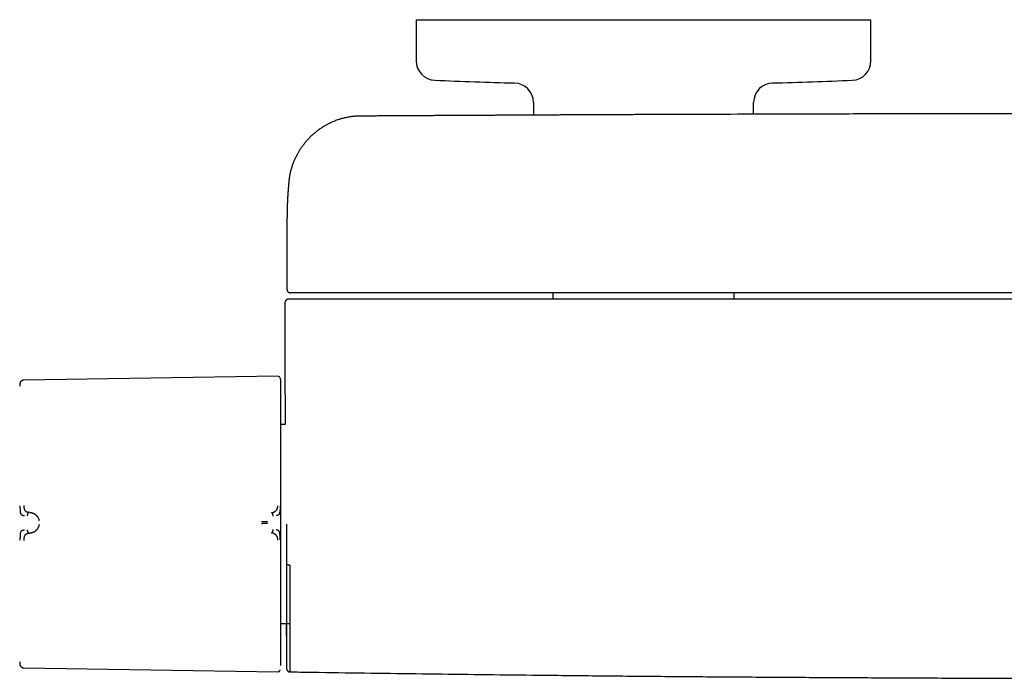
# Model space of a CAD drawing. Header units: millimetres. Extents: x 8 to 759, y 12 to 384.
# Tile 4 of 14: x 171 to 323, y 105 to 207. Entities that reach past the tile are written whole.
import ezdxf

# ---------------------------------------------------------------- set-up
doc = ezdxf.new("R2010")
doc.units = ezdxf.units.MM

msp = doc.modelspace()

# ---------------------------------------------------------------- linework, layer by layer
at = {"color": 7, "linetype": 'Continuous', "lineweight": 30}
for p, q in [((231.97, 206.64), (231.97, 200.31)), ((231.97, 206.64), (301.97, 206.64)), ((301.97, 200.31), (301.97, 206.64)), ((250.03, 193.92), (250.05, 191.95)), ((283.89, 192.08), (283.91, 193.92)), ((212.36, 181.72), (212.35, 181.7)), ((212.07, 175.57), (212.07, 175.55)), ((212.07, 175.55), (212.07, 165.1)), ((253.01, 164.6), (253.01, 163.6)), ((280.93, 163.6), (280.93, 164.6)), ((211.77, 163.1), (211.77, 149.58)), ((210.66, 151.74), (171.56, 151.14)), ((170.97, 150.64), (170.97, 150.64)), ((211.14, 150.77), (211.14, 150.83)), ((211.77, 149.58), (211.77, 149.58)), ((211.79, 144.3), (211.14, 144.3)), ((172.51, 130.78), (172.36, 130.8)), ((172.36, 127.57), (172.51, 127.58)), ((211.14, 113.7), (211.97, 113.7)), ((212.02, 113.7), (212.53, 113.7)), ((171.56, 106.86), (210.66, 106.26))]:
    msp.add_line(p, q, dxfattribs=at)
for centre, radius, start, end in [((234.97, 200.31), 3, 180, 267.5448), ((298.97, 200.31), 3, 272.4552, 0), ((266.97, 946.63), 750, 267.54481, 268.48281), ((266.97, 946.63), 750, 271.51719, 272.45519), ((247.03, 193.89), 3, 0.5, 88.4828), ((286.91, 193.89), 3, 91.5172, 179.5), ((210.67, 151.35), 0.396, 16.6163, 90.8829), ((1211.77, 129), 1000, 181.17982, 181.27559)]:
    msp.add_arc(centre, radius, start, end, dxfattribs=at)
for points, knots in [([(223.19, 191.79), (223.09, 191.79), (222.89, 191.79), (222.6, 191.77), (222.31, 191.75), (222.03, 191.72), (221.76, 191.68), (221.49, 191.63), (221.22, 191.58), (220.94, 191.52), (220.67, 191.45), (220.4, 191.38), (220.14, 191.3), (219.86, 191.21), (219.57, 191.1), (219.27, 190.98), (218.98, 190.86), (218.7, 190.73), (218.44, 190.6), (218.19, 190.46), (217.95, 190.33), (217.72, 190.19), (217.49, 190.05), (217.27, 189.9), (217.04, 189.74), (216.84, 189.59), (216.64, 189.44), (216.47, 189.3), (216.32, 189.18), (216.19, 189.07), (216.06, 188.96), (215.94, 188.85), (215.79, 188.71), (215.62, 188.54), (215.42, 188.33), (215.23, 188.13), (215.05, 187.93), (214.87, 187.72), (214.7, 187.5), (214.54, 187.29), (214.38, 187.07), (214.23, 186.86), (214.09, 186.64), (213.96, 186.44), (213.85, 186.25), (213.74, 186.06), (213.63, 185.86), (213.52, 185.65), (213.41, 185.43), (213.3, 185.2), (213.19, 184.97), (213.09, 184.72), (212.99, 184.47), (212.89, 184.2), (212.8, 183.93), (212.72, 183.65), (212.65, 183.41), (212.61, 183.22), (212.57, 183.07), (212.54, 182.92), (212.51, 182.77), (212.48, 182.62), (212.45, 182.47), (212.43, 182.33), (212.41, 182.21), (212.4, 182.1), (212.39, 182.01), (212.38, 181.92), (212.37, 181.85), (212.36, 181.79), (212.36, 181.75), (212.36, 181.72), (212.36, 181.72)], [0, 0, 0, 0, 0.01833, 0.036361, 0.054098, 0.071544, 0.088702, 0.105574, 0.122162, 0.140083, 0.157664, 0.174908, 0.191816, 0.208387, 0.228993, 0.249057, 0.268577, 0.287542, 0.305948, 0.323478, 0.340465, 0.356906, 0.372802, 0.39026, 0.407003, 0.423031, 0.438342, 0.452935, 0.463897, 0.474416, 0.484708, 0.494904, 0.505003, 0.522797, 0.540283, 0.557461, 0.574331, 0.59089, 0.608112, 0.624983, 0.641501, 0.657666, 0.673476, 0.689107, 0.701934, 0.715349, 0.729353, 0.743947, 0.759134, 0.774916, 0.790862, 0.807373, 0.824448, 0.841989, 0.859794, 0.877858, 0.896181, 0.905441, 0.914767, 0.924158, 0.933606, 0.943114, 0.952691, 0.961975, 0.969339, 0.975987, 0.981919, 0.987138, 0.991643, 0.995442, 0.998544, 1, 1, 1, 1]), ([(460.76, 191.79), (460.49, 191.79), (459.95, 191.8), (459.15, 191.81), (458.35, 191.81), (457.56, 191.82), (456.79, 191.82), (456.03, 191.83), (455.28, 191.83), (454.55, 191.84), (453.82, 191.84), (453.09, 191.84), (452.38, 191.85), (451.67, 191.85), (450.97, 191.86), (450.29, 191.86), (449.61, 191.86), (448.95, 191.87), (448.3, 191.87), (447.65, 191.87), (447.02, 191.88), (446.4, 191.88), (445.79, 191.89), (445.19, 191.89), (444.58, 191.89), (443.96, 191.9), (443.34, 191.9), (442.73, 191.9), (442.13, 191.9), (441.56, 191.91), (441.02, 191.91), (440.51, 191.91), (440.02, 191.92), (439.53, 191.92), (439.05, 191.92), (438.58, 191.92), (438.11, 191.93), (437.64, 191.93), (437.16, 191.93), (436.7, 191.93), (436.25, 191.94), (435.81, 191.94), (435.38, 191.94), (434.97, 191.94), (434.57, 191.94), (434.18, 191.95), (433.41, 191.95), (432.25, 191.95), (430.68, 191.96), (429.08, 191.97), (427.47, 191.98), (425.85, 191.98), (424.23, 191.99), (422.61, 192), (420.99, 192.01), (419.36, 192.01), (415.32, 192.03), (408.88, 192.05), (400.04, 192.08), (390.99, 192.11), (381.73, 192.13), (372.25, 192.15), (362.78, 192.16), (353.3, 192.17), (343.64, 192.17), (333.78, 192.17), (323.73, 192.16), (313.68, 192.15), (303.64, 192.13), (293.59, 192.11), (284.12, 192.08), (277.63, 192.06), (274.13, 192.05), (273.04, 192.04), (271.95, 192.04), (270.87, 192.04), (269.79, 192.03), (268.73, 192.03), (267.68, 192.02), (266.64, 192.02), (265.61, 192.02), (264.6, 192.01), (263.6, 192.01), (262.63, 192), (261.69, 192), (260.78, 192), (259.88, 191.99), (259, 191.99), (258.31, 191.99), (257.83, 191.98), (257.53, 191.98), (257.23, 191.98), (256.92, 191.98), (256.61, 191.98), (256.26, 191.98), (255.87, 191.97), (255.46, 191.97), (255.03, 191.97), (254.61, 191.97), (254.19, 191.97), (253.77, 191.96), (253.35, 191.96), (252.91, 191.96), (252.46, 191.96), (252, 191.96), (251.53, 191.95), (251.05, 191.95), (250.56, 191.95), (250.06, 191.95), (249.54, 191.94), (249.02, 191.94), (248.49, 191.94), (247.94, 191.94), (247.38, 191.93), (246.81, 191.93), (246.21, 191.93), (245.59, 191.92), (244.96, 191.92), (244.32, 191.92), (243.67, 191.91), (243.02, 191.91), (242.36, 191.91), (241.7, 191.9), (241.04, 191.9), (240.36, 191.9), (239.67, 191.89), (238.97, 191.89), (238.26, 191.89), (237.53, 191.88), (236.77, 191.88), (235.99, 191.87), (235.2, 191.87), (234.4, 191.86), (233.59, 191.86), (232.76, 191.85), (231.92, 191.85), (231.07, 191.85), (230.21, 191.84), (229.34, 191.83), (228.45, 191.83), (227.57, 191.82), (226.7, 191.82), (225.83, 191.81), (224.95, 191.81), (224.07, 191.8), (223.48, 191.8), (223.19, 191.79)], [0, 0, 0, 0, 0.00339, 0.006778, 0.010145, 0.013477, 0.016758, 0.019935, 0.02307, 0.026161, 0.029209, 0.032274, 0.035295, 0.038271, 0.041202, 0.044088, 0.04693, 0.049726, 0.052477, 0.055184, 0.057846, 0.060463, 0.063035, 0.065562, 0.068044, 0.070722, 0.073347, 0.075916, 0.078432, 0.080893, 0.083084, 0.085229, 0.08733, 0.089385, 0.091396, 0.093362, 0.095283, 0.097344, 0.099351, 0.101304, 0.103202, 0.105046, 0.106836, 0.108571, 0.110252, 0.111885, 0.113513, 0.119932, 0.12661, 0.133333, 0.140102, 0.146917, 0.153778, 0.160561, 0.167389, 0.174258, 0.181136, 0.218355, 0.255574, 0.292793, 0.332671, 0.372549, 0.412427, 0.452305, 0.492182, 0.534477, 0.576772, 0.619066, 0.661361, 0.703656, 0.74595, 0.780966, 0.785551, 0.790137, 0.794722, 0.7993, 0.803832, 0.80831, 0.812735, 0.817107, 0.821426, 0.825692, 0.829905, 0.834065, 0.837938, 0.841765, 0.845544, 0.849276, 0.852961, 0.854177, 0.855399, 0.856661, 0.857964, 0.859308, 0.860693, 0.862378, 0.86412, 0.865919, 0.867775, 0.86948, 0.871231, 0.873027, 0.874869, 0.876755, 0.878688, 0.880666, 0.882689, 0.884757, 0.886871, 0.889031, 0.891236, 0.893486, 0.895781, 0.898123, 0.900509, 0.903058, 0.905657, 0.908305, 0.911004, 0.913752, 0.91655, 0.919267, 0.92203, 0.924839, 0.927692, 0.930591, 0.933536, 0.936526, 0.939561, 0.94279, 0.946068, 0.949396, 0.952775, 0.956203, 0.95968, 0.963208, 0.966786, 0.970413, 0.97409, 0.977817, 0.981594, 0.985201, 0.988858, 0.992555, 0.996275, 1, 1, 1, 1]), ([(212.36, 181.7), (212.35, 181.7), (212.35, 181.68), (212.35, 181.66), (212.35, 181.63), (212.35, 181.61), (212.34, 181.58), (212.34, 181.55), (212.34, 181.52), (212.34, 181.49), (212.33, 181.46), (212.33, 181.44), (212.33, 181.42), (212.33, 181.4), (212.33, 181.38), (212.33, 181.37), (212.33, 181.36), (212.32, 181.34), (212.32, 181.33), (212.32, 181.31), (212.32, 181.3), (212.32, 181.28), (212.32, 181.25), (212.31, 181.23), (212.31, 181.2), (212.31, 181.18), (212.31, 181.16), (212.31, 181.15), (212.31, 181.13), (212.3, 181.11), (212.3, 181.09), (212.3, 181.07), (212.3, 181.04), (212.3, 181.02), (212.3, 180.99), (212.29, 180.96), (212.29, 180.94), (212.29, 180.92), (212.29, 180.89), (212.28, 180.86), (212.28, 180.83), (212.28, 180.8), (212.28, 180.77), (212.28, 180.74), (212.27, 180.71), (212.27, 180.69), (212.27, 180.65), (212.27, 180.61), (212.26, 180.55), (212.26, 180.5), (212.25, 180.45), (212.25, 180.41), (212.25, 180.37), (212.25, 180.33), (212.24, 180.3), (212.24, 180.27), (212.24, 180.24), (212.24, 180.21), (212.23, 180.17), (212.23, 180.14), (212.23, 180.11), (212.23, 180.07), (212.22, 180.03), (212.22, 179.99), (212.22, 179.93), (212.21, 179.86), (212.21, 179.77), (212.2, 179.68), (212.2, 179.58), (212.19, 179.48), (212.18, 179.39), (212.18, 179.3), (212.18, 179.23), (212.17, 179.18), (212.17, 179.16), (212.17, 179.15), (212.17, 179.13), (212.17, 179.12), (212.17, 179.1), (212.17, 179.08), (212.17, 179.05), (212.16, 179.03), (212.16, 179.01), (212.16, 178.99), (212.16, 178.97), (212.16, 178.96), (212.16, 178.94), (212.16, 178.92), (212.16, 178.9), (212.16, 178.88), (212.16, 178.85), (212.15, 178.82), (212.15, 178.77), (212.15, 178.73), (212.15, 178.69), (212.15, 178.65), (212.14, 178.61), (212.14, 178.57), (212.14, 178.53), (212.14, 178.49), (212.14, 178.45), (212.14, 178.41), (212.13, 178.38), (212.13, 178.34), (212.13, 178.3), (212.13, 178.26), (212.13, 178.22), (212.13, 178.18), (212.12, 178.14), (212.12, 178.1), (212.12, 178.05), (212.12, 178), (212.12, 177.94), (212.11, 177.88), (212.11, 177.83), (212.11, 177.77), (212.11, 177.72), (212.11, 177.67), (212.11, 177.62), (212.1, 177.58), (212.1, 177.53), (212.1, 177.48), (212.1, 177.43), (212.1, 177.39), (212.1, 177.35), (212.1, 177.32), (212.1, 177.29), (212.09, 177.26), (212.09, 177.22), (212.09, 177.18), (212.09, 177.14), (212.09, 177.09), (212.09, 177.04), (212.09, 176.99), (212.09, 176.94), (212.09, 176.89), (212.09, 176.85), (212.08, 176.81), (212.08, 176.78), (212.08, 176.75), (212.08, 176.73), (212.08, 176.7), (212.08, 176.68), (212.08, 176.65), (212.08, 176.61), (212.08, 176.58), (212.08, 176.54), (212.08, 176.5), (212.08, 176.46), (212.08, 176.42), (212.08, 176.37), (212.08, 176.33), (212.08, 176.3), (212.08, 176.26), (212.08, 176.23), (212.08, 176.2), (212.08, 176.18), (212.08, 176.15), (212.08, 176.13), (212.07, 176.1), (212.07, 176.07), (212.07, 176.03), (212.07, 176), (212.07, 175.97), (212.07, 175.94), (212.07, 175.92), (212.07, 175.89), (212.07, 175.87), (212.07, 175.84), (212.07, 175.82), (212.07, 175.79), (212.07, 175.75), (212.07, 175.71), (212.07, 175.66), (212.07, 175.62), (212.07, 175.58), (212.07, 175.57)], [0, 0, 0, 0, 0.003024, 0.007163, 0.01094, 0.01446, 0.018841, 0.023535, 0.028584, 0.03405, 0.037361, 0.040808, 0.044161, 0.047132, 0.049718, 0.051921, 0.053789, 0.05569, 0.057915, 0.060461, 0.06333, 0.066522, 0.069955, 0.074068, 0.077808, 0.081178, 0.084176, 0.086813, 0.089535, 0.092394, 0.095535, 0.09896, 0.102668, 0.106542, 0.111193, 0.115484, 0.119414, 0.122998, 0.126805, 0.131139, 0.136001, 0.141292, 0.146165, 0.150616, 0.154647, 0.158419, 0.162268, 0.17168, 0.181556, 0.188884, 0.196148, 0.203029, 0.209523, 0.215628, 0.219859, 0.224496, 0.2296, 0.235163, 0.240667, 0.245811, 0.250596, 0.256858, 0.263276, 0.269876, 0.276769, 0.291358, 0.303464, 0.319589, 0.335898, 0.350606, 0.366467, 0.378825, 0.395888, 0.399075, 0.401864, 0.404254, 0.406408, 0.409027, 0.412195, 0.415683, 0.419338, 0.422728, 0.42585, 0.428704, 0.431956, 0.434794, 0.437652, 0.440698, 0.443934, 0.447358, 0.450972, 0.457895, 0.46511, 0.472154, 0.479023, 0.485716, 0.492247, 0.498683, 0.505037, 0.511308, 0.517495, 0.523597, 0.529615, 0.535598, 0.541919, 0.548075, 0.554579, 0.561423, 0.568287, 0.575001, 0.581565, 0.591307, 0.600866, 0.610327, 0.619691, 0.628854, 0.637465, 0.645685, 0.653551, 0.661415, 0.669362, 0.67728, 0.685111, 0.693033, 0.698155, 0.703387, 0.708729, 0.714182, 0.719881, 0.726897, 0.734369, 0.742294, 0.750664, 0.75923, 0.767886, 0.776493, 0.782738, 0.78846, 0.79366, 0.798337, 0.802566, 0.806729, 0.810878, 0.816663, 0.822422, 0.828214, 0.834381, 0.840975, 0.847867, 0.855042, 0.862423, 0.87001, 0.875657, 0.881289, 0.886578, 0.891508, 0.896077, 0.900287, 0.904254, 0.908963, 0.914113, 0.919704, 0.925645, 0.931592, 0.935822, 0.940038, 0.94424, 0.948427, 0.952721, 0.957471, 0.962698, 0.969001, 0.975883, 0.983343, 0.991382, 1, 1, 1, 1]), ([(212.07, 165.1), (212.07, 165.07), (212.08, 165.03), (212.09, 164.96), (212.11, 164.9), (212.14, 164.85), (212.16, 164.81), (212.19, 164.78), (212.21, 164.75), (212.24, 164.72), (212.27, 164.7), (212.3, 164.68), (212.33, 164.66), (212.36, 164.65), (212.38, 164.64), (212.4, 164.63), (212.42, 164.62), (212.44, 164.62), (212.47, 164.61), (212.5, 164.6), (212.52, 164.6), (212.55, 164.6), (212.57, 164.6), (212.57, 164.6)], [0, 0, 0, 0, 0.071168, 0.137871, 0.198799, 0.252932, 0.299556, 0.338244, 0.373607, 0.409891, 0.447174, 0.485507, 0.524921, 0.545089, 0.568273, 0.597397, 0.633436, 0.676891, 0.728038, 0.787039, 0.85399, 0.928954, 1, 1, 1, 1]), ([(212.8, 164.6), (212.8, 164.6), (212.8, 164.6), (212.8, 164.6), (212.8, 164.6), (212.79, 164.6), (212.79, 164.6), (212.78, 164.6), (212.78, 164.6), (212.78, 164.6), (212.78, 164.6), (212.78, 164.6), (212.78, 164.6), (212.78, 164.6), (212.78, 164.6), (212.78, 164.6), (212.78, 164.6), (212.78, 164.6), (212.78, 164.6), (212.77, 164.6), (212.77, 164.6), (212.77, 164.6), (212.77, 164.6), (212.76, 164.6), (212.76, 164.6), (212.76, 164.6), (212.76, 164.6), (212.76, 164.6), (212.76, 164.6), (212.76, 164.6), (212.76, 164.6), (212.76, 164.6), (212.75, 164.6), (212.75, 164.6), (212.75, 164.6), (212.74, 164.6), (212.72, 164.6), (212.7, 164.6), (212.66, 164.6), (212.63, 164.6), (212.6, 164.6), (212.58, 164.6), (212.57, 164.6), (212.57, 164.6), (212.57, 164.6)], [0, 0, 0, 0, 0.003543, 0.008372, 0.013489, 0.018215, 0.046799, 0.047748, 0.048138, 0.048552, 0.048991, 0.049454, 0.049942, 0.050453, 0.05099, 0.052834, 0.054919, 0.057715, 0.060853, 0.064332, 0.069525, 0.075331, 0.081749, 0.088779, 0.094831, 0.101272, 0.102583, 0.103909, 0.105251, 0.106607, 0.107978, 0.109365, 0.110766, 0.111949, 0.124157, 0.145961, 0.184911, 0.26397, 0.342999, 0.484168, 0.625304, 0.793334, 0.961386, 1, 1, 1, 1]), ([(213.3, 164.6), (213.28, 164.6), (213.24, 164.6), (213.18, 164.6), (213.12, 164.6), (213.06, 164.6), (213.01, 164.6), (212.96, 164.6), (212.93, 164.6), (212.91, 164.6), (212.89, 164.6), (212.87, 164.6), (212.85, 164.6), (212.83, 164.6), (212.82, 164.6), (212.81, 164.6), (212.81, 164.6)], [0, 0, 0, 0, 0.085273, 0.170646, 0.257514, 0.341843, 0.426943, 0.514226, 0.564785, 0.615433, 0.666484, 0.718244, 0.771007, 0.849314, 0.934794, 1, 1, 1, 1]), ([(470.64, 164.6), (467.28, 164.6), (460.56, 164.6), (450.47, 164.6), (440.38, 164.6), (430.29, 164.6), (420.2, 164.6), (410.12, 164.6), (400.03, 164.6), (389.78, 164.6), (379.37, 164.6), (368.8, 164.6), (358.24, 164.6), (347.67, 164.6), (337.1, 164.6), (326.53, 164.6), (315.96, 164.6), (305.4, 164.6), (294.83, 164.6), (284.26, 164.6), (273.69, 164.6), (263.32, 164.6), (253.16, 164.6), (243.19, 164.6), (233.23, 164.6), (223.27, 164.6), (216.62, 164.6), (213.3, 164.6)], [0, 0, 0, 0, 0.039203, 0.078405, 0.117606, 0.156807, 0.196007, 0.235207, 0.274407, 0.313606, 0.354672, 0.395737, 0.436802, 0.477867, 0.518933, 0.559998, 0.601063, 0.642128, 0.683194, 0.72426, 0.765326, 0.806393, 0.845113, 0.883834, 0.922555, 0.961277, 1, 1, 1, 1]), ([(212.27, 163.6), (212.27, 163.6), (212.26, 163.6), (212.25, 163.6), (212.24, 163.6), (212.23, 163.6), (212.22, 163.6), (212.21, 163.59), (212.21, 163.59), (212.2, 163.59), (212.2, 163.59), (212.2, 163.59), (212.19, 163.59), (212.19, 163.59), (212.18, 163.59), (212.17, 163.59), (212.15, 163.58), (212.11, 163.57), (212.05, 163.55), (212, 163.52), (211.96, 163.49), (211.93, 163.46), (211.89, 163.43), (211.86, 163.38), (211.82, 163.32), (211.8, 163.26), (211.78, 163.21), (211.77, 163.15), (211.77, 163.12), (211.77, 163.1)], [0, 0, 0, 0, 0.074319, 0.13882, 0.193512, 0.238409, 0.27354, 0.290567, 0.303842, 0.313443, 0.31693, 0.319618, 0.321653, 0.328286, 0.333583, 0.343254, 0.361208, 0.395478, 0.462653, 0.529716, 0.563705, 0.60443, 0.653352, 0.710211, 0.774438, 0.845087, 0.895131, 0.946951, 1, 1, 1, 1]), ([(212.52, 163.6), (212.49, 163.6), (212.44, 163.6), (212.38, 163.6), (212.33, 163.6), (212.3, 163.6), (212.28, 163.6), (212.27, 163.6), (212.27, 163.6), (212.27, 163.6)], [0, 0, 0, 0, 0.160135, 0.32026, 0.480375, 0.640484, 0.800589, 0.96069, 1, 1, 1, 1]), ([(213.03, 163.6), (212.99, 163.6), (212.93, 163.6), (212.85, 163.6), (212.81, 163.6), (212.78, 163.6), (212.73, 163.6), (212.67, 163.6), (212.6, 163.6), (212.56, 163.6), (212.54, 163.6), (212.53, 163.6), (212.52, 163.6), (212.52, 163.6)], [0, 0, 0, 0, 0.147238, 0.249495, 0.290237, 0.33113, 0.372378, 0.500043, 0.63078, 0.750475, 0.815443, 0.89847, 1, 1, 1, 1]), ([(470.91, 163.6), (467.54, 163.6), (460.8, 163.6), (450.69, 163.6), (440.58, 163.6), (430.48, 163.6), (420.37, 163.6), (410.26, 163.6), (400.15, 163.6), (389.88, 163.6), (379.45, 163.6), (368.86, 163.6), (358.27, 163.6), (347.68, 163.6), (337.09, 163.6), (326.5, 163.6), (315.91, 163.6), (305.32, 163.6), (294.73, 163.6), (284.14, 163.6), (273.55, 163.6), (263.16, 163.6), (252.97, 163.6), (242.99, 163.6), (233, 163.6), (223.02, 163.6), (216.36, 163.6), (213.03, 163.6)], [0, 0, 0, 0, 0.039203, 0.078405, 0.117606, 0.156807, 0.196007, 0.235207, 0.274407, 0.313606, 0.354672, 0.395737, 0.436802, 0.477868, 0.518933, 0.559998, 0.601063, 0.642128, 0.683194, 0.72426, 0.765326, 0.806393, 0.845113, 0.883834, 0.922555, 0.961277, 1, 1, 1, 1]), ([(170.97, 150.64), (170.96, 150.61), (170.95, 150.53), (170.93, 150.39), (170.93, 150.29), (170.93, 150.24)], [0, 0, 0, 0, 0.222913, 0.613437, 1, 1, 1, 1]), ([(171.56, 151.14), (171.54, 151.14), (171.49, 151.14), (171.43, 151.12), (171.36, 151.1), (171.29, 151.07), (171.23, 151.04), (171.17, 150.99), (171.12, 150.94), (171.07, 150.89), (171.04, 150.83), (171.01, 150.76), (170.98, 150.7), (170.97, 150.66), (170.97, 150.64)], [0, 0, 0, 0, 0.078958, 0.16062, 0.244342, 0.329527, 0.415705, 0.502612, 0.589422, 0.675389, 0.760342, 0.843876, 0.92543, 1, 1, 1, 1]), ([(211.14, 150.83), (211.14, 150.83), (211.14, 150.84), (211.14, 150.85), (211.14, 150.86), (211.14, 150.87), (211.14, 150.88), (211.14, 150.89), (211.14, 150.9), (211.14, 150.9), (211.14, 150.91), (211.14, 150.91), (211.14, 150.93), (211.14, 150.95), (211.14, 150.97), (211.13, 151), (211.13, 151.03), (211.13, 151.06), (211.12, 151.09), (211.12, 151.11), (211.12, 151.14), (211.11, 151.18), (211.1, 151.23), (211.09, 151.28), (211.08, 151.35), (211.06, 151.41), (211.05, 151.44), (211.04, 151.46)], [0, 0, 0, 0, 0.022518, 0.105877, 0.175111, 0.230294, 0.271654, 0.29984, 0.30964, 0.313737, 0.317483, 0.325706, 0.338427, 0.364919, 0.401045, 0.439041, 0.474825, 0.508382, 0.539698, 0.568761, 0.606877, 0.653231, 0.71067, 0.779253, 0.859038, 0.950069, 1, 1, 1, 1]), ([(211.14, 129.98), (211.14, 130.11), (211.14, 130.38), (211.14, 130.78), (211.14, 131.19), (211.14, 131.59), (211.14, 131.99), (211.14, 132.4), (211.14, 132.79), (211.14, 133.18), (211.14, 133.56), (211.14, 133.95), (211.14, 134.34), (211.14, 134.73), (211.14, 135.12), (211.14, 135.51), (211.14, 135.9), (211.14, 136.26), (211.14, 136.59), (211.14, 136.89), (211.14, 137.2), (211.14, 137.5), (211.14, 137.83), (211.14, 138.2), (211.14, 138.61), (211.14, 139), (211.14, 139.4), (211.14, 139.79), (211.14, 140.21), (211.14, 140.64), (211.14, 141.08), (211.14, 141.53), (211.14, 141.95), (211.14, 142.35), (211.14, 142.72), (211.14, 143.09), (211.14, 143.46), (211.14, 143.81), (211.14, 144.16), (211.14, 144.51), (211.14, 144.84), (211.14, 145.15), (211.14, 145.46), (211.14, 145.75), (211.14, 146.04), (211.14, 146.32), (211.14, 146.59), (211.14, 146.85), (211.14, 147.09), (211.14, 147.32), (211.14, 147.55), (211.14, 147.77), (211.14, 147.98), (211.14, 148.19), (211.14, 148.38), (211.14, 148.57), (211.14, 148.74), (211.14, 148.89), (211.14, 149.02), (211.14, 149.15), (211.14, 149.27), (211.14, 149.4), (211.14, 149.54), (211.14, 149.68), (211.14, 149.81), (211.14, 149.93), (211.14, 150.05), (211.14, 150.15), (211.14, 150.24), (211.14, 150.33), (211.14, 150.41), (211.14, 150.47), (211.14, 150.54), (211.14, 150.6), (211.14, 150.65), (211.14, 150.69), (211.14, 150.72), (211.14, 150.75), (211.14, 150.77), (211.14, 150.78), (211.14, 150.77), (211.14, 150.77)], [0, 0, 0, 0, 0.012113, 0.024222, 0.03633, 0.048443, 0.060643, 0.073132, 0.084905, 0.09668, 0.10846, 0.120316, 0.132416, 0.144512, 0.156609, 0.168712, 0.180862, 0.193243, 0.202968, 0.212693, 0.22242, 0.232151, 0.241889, 0.255267, 0.26864, 0.282014, 0.295394, 0.308823, 0.322386, 0.338367, 0.354351, 0.37035, 0.386478, 0.400876, 0.415275, 0.429683, 0.444126, 0.458583, 0.473038, 0.487498, 0.50197, 0.515698, 0.52942, 0.543142, 0.556871, 0.570591, 0.584233, 0.597091, 0.609951, 0.622816, 0.635659, 0.64838, 0.661096, 0.673814, 0.686537, 0.69924, 0.71176, 0.721594, 0.731428, 0.741264, 0.751105, 0.760951, 0.773962, 0.786968, 0.799974, 0.812987, 0.825938, 0.838628, 0.850591, 0.862555, 0.874524, 0.886426, 0.898052, 0.911025, 0.924, 0.936982, 0.949742, 0.962305, 0.974866, 0.987429, 1, 1, 1, 1]), ([(211.77, 149.58), (211.77, 149.48), (211.77, 149.21), (211.77, 148.79), (211.78, 148.31), (211.78, 147.83), (211.78, 147.4), (211.78, 147.06), (211.78, 146.78), (211.78, 146.52), (211.78, 146.29), (211.79, 146.08), (211.79, 145.9), (211.79, 145.72), (211.79, 145.52), (211.79, 145.3), (211.79, 145.07), (211.79, 144.87), (211.79, 144.72), (211.79, 144.6), (211.79, 144.48), (211.79, 144.38), (211.79, 144.32), (211.79, 144.3)], [0, 0, 0, 0, 0.059642, 0.150303, 0.242098, 0.335205, 0.429826, 0.481989, 0.533722, 0.583612, 0.631045, 0.666581, 0.700591, 0.733944, 0.767609, 0.812498, 0.856337, 0.900262, 0.921334, 0.942732, 0.965512, 0.989968, 1, 1, 1, 1]), ([(170.97, 131.81), (170.97, 131.71), (170.97, 131.52), (170.98, 131.24), (170.99, 130.99), (171.01, 130.78), (171.05, 130.62), (171.11, 130.51), (171.18, 130.44), (171.27, 130.38), (171.39, 130.34), (171.52, 130.33), (171.61, 130.32), (171.65, 130.31), (171.66, 130.31), (171.67, 130.31), (171.67, 130.31)], [0, 0, 0, 0, 0.117772, 0.228252, 0.33124, 0.427014, 0.515099, 0.595624, 0.669421, 0.735797, 0.846044, 0.926768, 0.978141, 0.992758, 0.997301, 1, 1, 1, 1]), ([(171.56, 131.87), (171.56, 131.83), (171.56, 131.74), (171.57, 131.64), (171.57, 131.57), (171.58, 131.53), (171.58, 131.49), (171.59, 131.45), (171.6, 131.39), (171.62, 131.31), (171.65, 131.23), (171.68, 131.16), (171.71, 131.11), (171.75, 131.06), (171.81, 131), (171.86, 130.96), (171.9, 130.94), (171.91, 130.93), (171.93, 130.92), (171.95, 130.91), (171.97, 130.9), (171.99, 130.89), (172, 130.89), (172.03, 130.87), (172.07, 130.86), (172.12, 130.84), (172.19, 130.82), (172.27, 130.81), (172.32, 130.8), (172.36, 130.8)], [0, 0, 0, 0, 0.0690247, 0.1342258, 0.1590465, 0.1830776, 0.2062872, 0.2286502, 0.2501486, 0.3164009, 0.3798905, 0.4208089, 0.4607008, 0.4995163, 0.5630825, 0.6314843, 0.6455033, 0.6597134, 0.6741146, 0.6887069, 0.7034903, 0.7184644, 0.7336289, 0.7489831, 0.7801056, 0.8209638, 0.8714063, 0.9311992, 1, 1, 1, 1]), ([(172.36, 130.8), (172.35, 130.8), (172.33, 130.79), (172.3, 130.78), (172.28, 130.77), (172.25, 130.74), (172.22, 130.71), (172.2, 130.67), (172.17, 130.62), (172.15, 130.57), (172.13, 130.51), (172.12, 130.45), (172.1, 130.37), (172.09, 130.31), (172.09, 130.28)], [0, 0, 0, 0, 0.056096, 0.111454, 0.167098, 0.22378, 0.30174, 0.382901, 0.467209, 0.554216, 0.643208, 0.733298, 0.868272, 1, 1, 1, 1]), ([(172.51, 130.78), (172.51, 130.78), (172.51, 130.78), (172.51, 130.78), (172.52, 130.78), (172.54, 130.78), (172.58, 130.78), (172.62, 130.77), (172.67, 130.76), (172.72, 130.75), (172.77, 130.74), (172.8, 130.73), (172.82, 130.73), (172.85, 130.72), (172.87, 130.71), (172.9, 130.7), (172.92, 130.69), (172.97, 130.67), (173.04, 130.64), (173.13, 130.6), (173.2, 130.56), (173.26, 130.52), (173.29, 130.5), (173.31, 130.48), (173.32, 130.47), (173.33, 130.47), (173.34, 130.46), (173.35, 130.45), (173.39, 130.42), (173.45, 130.37), (173.54, 130.28), (173.61, 130.19), (173.68, 130.09), (173.74, 129.99), (173.8, 129.87), (173.85, 129.74), (173.89, 129.61), (173.9, 129.52), (173.91, 129.48)], [0, 0, 0, 0, 0.000168, 0.001366, 0.004585, 0.016602, 0.036108, 0.063195, 0.088438, 0.118038, 0.152065, 0.164532, 0.177513, 0.191011, 0.205027, 0.219565, 0.234628, 0.250218, 0.305811, 0.357356, 0.404738, 0.433682, 0.460748, 0.467525, 0.474171, 0.480686, 0.487071, 0.493324, 0.499446, 0.559752, 0.617506, 0.67268, 0.725262, 0.775261, 0.835907, 0.893476, 0.948104, 1, 1, 1, 1]), ([(209.68, 130.75), (209.68, 130.75), (209.68, 130.75), (209.69, 130.75), (209.71, 130.75), (209.74, 130.76), (209.77, 130.76), (209.81, 130.77), (209.85, 130.78), (209.89, 130.79), (209.91, 130.79), (209.93, 130.8), (209.95, 130.8), (209.97, 130.81), (209.99, 130.82), (210.01, 130.83), (210.06, 130.84), (210.13, 130.88), (210.21, 130.92), (210.25, 130.95), (210.27, 130.96), (210.29, 130.98), (210.31, 130.99), (210.33, 131.01), (210.37, 131.04), (210.43, 131.1), (210.49, 131.17), (210.53, 131.24), (210.57, 131.3), (210.6, 131.37), (210.62, 131.46), (210.64, 131.56), (210.65, 131.65), (210.66, 131.73), (210.66, 131.79), (210.66, 131.82)], [0, 0, 0, 0, 0.000491, 0.004709, 0.016801, 0.036349, 0.063449, 0.08868, 0.118244, 0.1522, 0.164633, 0.177573, 0.191021, 0.204979, 0.21945, 0.234434, 0.249933, 0.328151, 0.400024, 0.417785, 0.435101, 0.45197, 0.468393, 0.484369, 0.499899, 0.569641, 0.634729, 0.675595, 0.714547, 0.751696, 0.809478, 0.868786, 0.909647, 0.953487, 1, 1, 1, 1]), ([(209.95, 130.23), (209.95, 130.26), (209.94, 130.32), (209.92, 130.4), (209.91, 130.47), (209.89, 130.52), (209.87, 130.57), (209.84, 130.62), (209.81, 130.66), (209.79, 130.7), (209.76, 130.72), (209.73, 130.74), (209.71, 130.75), (209.69, 130.75), (209.68, 130.75)], [0, 0, 0, 0, 0.13147, 0.266093, 0.355962, 0.444778, 0.53168, 0.615972, 0.697218, 0.775365, 0.832243, 0.888114, 0.943702, 1, 1, 1, 1]), ([(211.04, 131.79), (211.04, 131.69), (211.04, 131.51), (211.03, 131.25), (211, 130.99), (210.95, 130.76), (210.89, 130.58), (210.83, 130.47), (210.75, 130.37), (210.62, 130.3), (210.49, 130.28), (210.42, 130.27)], [0, 0, 0, 0, 0.12498, 0.249974, 0.375129, 0.4995, 0.626711, 0.691987, 0.75435, 0.875912, 1, 1, 1, 1]), ([(173.91, 128.91), (173.9, 128.86), (173.89, 128.78), (173.85, 128.65), (173.8, 128.52), (173.74, 128.4), (173.68, 128.3), (173.62, 128.21), (173.54, 128.11), (173.48, 128.04), (173.44, 128), (173.42, 127.99), (173.41, 127.97), (173.39, 127.96), (173.38, 127.95), (173.35, 127.92), (173.3, 127.89), (173.23, 127.84), (173.17, 127.8), (173.11, 127.76), (173.06, 127.74), (173.03, 127.73), (173.02, 127.72), (173.01, 127.71), (172.99, 127.71), (172.98, 127.7), (172.96, 127.7), (172.93, 127.68), (172.87, 127.66), (172.8, 127.64), (172.73, 127.62), (172.67, 127.6), (172.62, 127.6), (172.58, 127.59), (172.54, 127.58), (172.52, 127.58), (172.51, 127.58), (172.51, 127.58), (172.51, 127.58), (172.51, 127.58), (172.51, 127.58)], [0, 0, 0, 0, 0.051373, 0.105665, 0.163102, 0.223827, 0.27137, 0.320803, 0.372124, 0.442732, 0.452222, 0.461768, 0.471368, 0.481024, 0.490735, 0.500501, 0.537698, 0.579265, 0.625137, 0.657731, 0.692132, 0.7001, 0.708157, 0.716302, 0.724536, 0.732857, 0.741265, 0.74976, 0.79759, 0.84013, 0.877473, 0.909711, 0.93693, 0.964012, 0.983495, 0.995471, 0.998664, 0.999564, 0.99984, 1, 1, 1, 1]), ([(209.1, 129.31), (209.06, 129.31), (209, 129.32), (208.89, 129.33), (208.78, 129.33), (208.67, 129.34), (208.58, 129.35), (208.5, 129.35), (208.42, 129.35), (208.34, 129.35), (208.26, 129.36), (208.2, 129.36), (208.17, 129.36)], [0, 0, 0, 0, 0.134286, 0.265138, 0.392743, 0.517429, 0.599189, 0.680064, 0.760287, 0.840133, 0.919918, 1, 1, 1, 1]), ([(209.1, 129.11), (209.07, 129.11), (209, 129.1), (208.89, 129.09), (208.78, 129.08), (208.68, 129.08), (208.58, 129.07), (208.5, 129.07), (208.42, 129.06), (208.34, 129.06), (208.26, 129.05), (208.2, 129.04), (208.17, 129.04)], [0, 0, 0, 0, 0.134303, 0.26534, 0.393205, 0.518102, 0.599917, 0.680753, 0.760843, 0.840485, 0.920053, 1, 1, 1, 1]), ([(211.14, 128.37), (211.14, 128.53), (211.14, 128.86), (211.14, 129.29), (211.14, 129.66), (211.14, 129.87), (211.14, 129.98)], [0, 0, 0, 0, 0.3076, 0.612791, 0.80584, 1, 1, 1, 1]), ([(211.98, 129), (211.98, 128.85), (211.98, 128.55), (211.98, 128.1), (211.98, 127.65), (211.98, 127.19), (211.98, 126.73), (211.98, 126.25), (211.98, 125.78), (211.98, 125.45), (211.98, 125.27), (211.98, 125.21), (211.98, 125.15), (211.98, 125.1), (211.98, 125.04), (211.98, 124.83), (211.98, 124.48), (211.98, 123.98), (211.98, 123.48), (211.98, 122.98), (211.98, 122.54), (211.98, 122.14), (211.98, 121.78), (211.98, 121.39), (211.98, 121.05), (211.98, 120.82), (211.98, 120.74), (211.98, 120.71), (211.98, 120.69), (211.98, 120.66), (211.98, 120.63), (211.98, 120.48), (211.98, 120.21), (211.98, 119.82), (211.98, 119.43), (211.98, 119.04), (211.98, 118.65), (211.98, 118.25), (211.98, 117.95), (211.98, 117.75), (211.98, 117.66), (211.98, 117.57), (211.98, 117.47), (211.98, 117.37), (211.98, 117.26), (211.98, 117.06), (211.98, 116.75), (211.98, 116.34), (211.98, 115.95), (211.98, 115.56), (211.98, 115.17), (211.98, 114.8), (211.98, 114.44), (211.98, 114.09), (211.98, 113.75), (211.98, 113.41), (211.98, 113.09), (211.98, 112.78), (211.98, 112.48), (211.98, 112.18), (211.98, 111.9), (211.98, 111.63), (211.98, 111.37), (211.98, 111.11), (211.98, 110.87), (211.98, 110.64), (211.98, 110.41), (211.98, 110.2), (211.98, 110), (211.98, 109.81), (211.98, 109.63), (211.98, 109.47), (211.98, 109.31), (211.98, 109.17), (211.98, 109.04), (211.98, 108.93), (211.98, 108.82), (211.98, 108.73), (211.98, 108.64), (211.98, 108.57), (211.98, 108.52), (211.98, 108.47), (211.98, 108.44), (211.98, 108.43), (211.98, 108.42), (211.98, 108.42), (211.98, 108.41), (211.98, 108.41), (211.98, 108.41), (211.98, 108.41), (211.98, 108.41), (211.98, 108.41), (211.98, 108.41)], [0, 0, 0, 0, 0.013996, 0.027979, 0.041955, 0.055932, 0.069915, 0.085313, 0.100738, 0.11434, 0.116124, 0.117908, 0.119693, 0.121478, 0.123264, 0.125051, 0.141048, 0.15701, 0.172945, 0.188864, 0.204778, 0.21645, 0.228129, 0.239817, 0.255269, 0.262078, 0.26297, 0.263862, 0.264755, 0.265647, 0.26654, 0.267433, 0.280935, 0.29443, 0.307924, 0.321423, 0.334932, 0.349813, 0.364722, 0.368074, 0.371428, 0.374783, 0.378572, 0.382425, 0.386279, 0.390136, 0.405815, 0.421543, 0.437329, 0.453104, 0.468828, 0.48451, 0.500161, 0.515692, 0.531237, 0.546804, 0.562404, 0.578047, 0.593463, 0.608939, 0.624484, 0.639862, 0.655538, 0.671213, 0.686895, 0.702594, 0.718319, 0.734079, 0.749884, 0.765646, 0.781365, 0.797052, 0.812715, 0.828363, 0.843726, 0.859092, 0.874471, 0.890004, 0.905475, 0.920887, 0.936249, 0.951571, 0.965028, 0.978468, 0.981484, 0.984499, 0.987513, 0.990528, 0.993542, 0.996556, 0.999569, 1, 1, 1, 1]), ([(212.02, 129), (212.02, 128.89), (212.02, 128.66), (212.02, 128.32), (212.02, 128.04), (212.02, 127.81), (212.02, 127.62), (212.02, 127.43), (212.02, 127.19), (212.02, 126.89), (212.02, 126.55), (212.02, 126.21), (212.02, 125.94), (212.02, 125.73), (212.02, 125.59), (212.02, 125.45), (212.02, 125.31), (212.02, 125.17), (212.02, 125.03), (212.02, 124.86), (212.02, 124.65), (212.02, 124.4), (212.02, 124.11), (212.02, 123.77), (212.02, 123.47), (212.02, 123.24), (212.02, 123.1), (212.02, 123), (212.02, 122.93), (212.02, 122.88), (212.02, 122.85), (212.02, 122.84), (212.02, 122.83), (212.02, 122.82), (212.02, 122.82), (212.02, 122.81), (212.02, 122.81), (212.02, 122.81), (212.02, 122.81), (212.02, 122.81), (212.02, 122.81), (212.02, 122.81)], [0, 0, 0, 0, 0.055046, 0.108639, 0.160783, 0.190833, 0.220382, 0.24943, 0.281442, 0.337841, 0.393059, 0.447104, 0.499983, 0.523112, 0.546086, 0.568908, 0.591579, 0.614097, 0.636466, 0.658685, 0.699035, 0.738891, 0.779908, 0.841516, 0.902902, 0.929969, 0.957148, 0.969056, 0.981053, 0.991573, 0.993921, 0.996212, 0.998271, 0.99914, 0.999535, 0.999907, 0.999936, 0.99996, 0.99998, 0.99999, 1, 1, 1, 1]), ([(171.67, 128.05), (171.67, 128.05), (171.65, 128.05), (171.6, 128.04), (171.53, 128.03), (171.44, 128.02), (171.35, 128), (171.26, 127.96), (171.18, 127.91), (171.11, 127.84), (171.05, 127.72), (171.01, 127.56), (170.99, 127.34), (170.98, 127.09), (170.97, 126.82), (170.97, 126.63), (170.97, 126.53)], [0, 0, 0, 0, 0.0075393, 0.0326022, 0.0741798, 0.1249292, 0.188679, 0.2655647, 0.3319143, 0.4056341, 0.4860449, 0.5739841, 0.669568, 0.7723255, 0.8825374, 1, 1, 1, 1]), ([(172.36, 127.57), (172.33, 127.56), (172.27, 127.56), (172.2, 127.54), (172.14, 127.52), (172.11, 127.51), (172.1, 127.51), (172.08, 127.5), (172.07, 127.5), (172.05, 127.49), (172.04, 127.49), (172.03, 127.49), (172, 127.47), (171.94, 127.44), (171.87, 127.39), (171.8, 127.34), (171.74, 127.28), (171.69, 127.22), (171.66, 127.15), (171.64, 127.1), (171.63, 127.07), (171.62, 127.04), (171.61, 127.01), (171.6, 126.97), (171.59, 126.91), (171.58, 126.84), (171.57, 126.73), (171.56, 126.61), (171.56, 126.52), (171.56, 126.48)], [0, 0, 0, 0, 0.0644833, 0.1211457, 0.1696994, 0.182428, 0.1944306, 0.2057035, 0.2162437, 0.2260485, 0.2351155, 0.2434428, 0.2510285, 0.3192547, 0.3835496, 0.4439315, 0.5004845, 0.5590825, 0.6200486, 0.6409286, 0.6621029, 0.6835806, 0.7053684, 0.7274698, 0.7498855, 0.805219, 0.8657566, 0.930963, 1, 1, 1, 1]), ([(172.09, 128.09), (172.09, 128.06), (172.1, 128), (172.12, 127.92), (172.13, 127.85), (172.15, 127.8), (172.17, 127.75), (172.2, 127.7), (172.22, 127.66), (172.25, 127.62), (172.28, 127.6), (172.3, 127.58), (172.33, 127.57), (172.35, 127.57), (172.36, 127.57)], [0, 0, 0, 0, 0.131728, 0.266702, 0.356792, 0.445784, 0.532791, 0.617099, 0.69826, 0.77622, 0.832902, 0.888546, 0.943904, 1, 1, 1, 1]), ([(209.68, 127.62), (209.69, 127.62), (209.71, 127.63), (209.73, 127.64), (209.76, 127.65), (209.79, 127.68), (209.81, 127.71), (209.84, 127.75), (209.87, 127.8), (209.89, 127.85), (209.91, 127.91), (209.93, 127.98), (209.94, 128.06), (209.95, 128.12), (209.95, 128.15)], [0, 0, 0, 0, 0.056298, 0.111886, 0.167756, 0.224635, 0.302783, 0.384029, 0.468321, 0.555223, 0.64404, 0.733909, 0.868531, 1, 1, 1, 1]), ([(210.66, 126.53), (210.66, 126.57), (210.66, 126.63), (210.65, 126.71), (210.65, 126.79), (210.63, 126.87), (210.62, 126.94), (210.6, 127), (210.57, 127.05), (210.55, 127.09), (210.52, 127.14), (210.49, 127.19), (210.45, 127.23), (210.42, 127.27), (210.39, 127.31), (210.35, 127.34), (210.31, 127.37), (210.26, 127.41), (210.21, 127.44), (210.15, 127.48), (210.09, 127.51), (210.04, 127.53), (209.99, 127.55), (209.95, 127.56), (209.92, 127.57), (209.89, 127.58), (209.88, 127.59), (209.86, 127.59), (209.84, 127.59), (209.83, 127.6), (209.81, 127.6), (209.79, 127.61), (209.76, 127.61), (209.73, 127.62), (209.71, 127.62), (209.69, 127.62), (209.68, 127.62), (209.68, 127.62), (209.68, 127.62), (209.68, 127.62), (209.68, 127.62), (209.68, 127.62), (209.68, 127.62)], [0, 0, 0, 0, 0.046698, 0.091618, 0.134505, 0.175194, 0.213614, 0.249779, 0.276951, 0.307118, 0.340349, 0.376695, 0.409342, 0.4408, 0.471044, 0.500021, 0.535936, 0.574169, 0.614719, 0.657569, 0.702695, 0.750057, 0.775296, 0.805099, 0.8394, 0.850353, 0.861686, 0.873397, 0.885483, 0.89794, 0.910765, 0.923954, 0.937503, 0.96472, 0.984149, 0.995887, 0.998893, 0.999683, 0.9999, 0.999964, 0.999986, 1, 1, 1, 1]), ([(211.04, 126.57), (211.04, 126.66), (211.04, 126.84), (211.03, 127.05), (211.02, 127.19), (211.02, 127.25), (211.01, 127.32), (211, 127.42), (210.98, 127.52), (210.96, 127.61), (210.94, 127.68), (210.92, 127.74), (210.9, 127.79), (210.88, 127.84), (210.84, 127.91), (210.75, 128), (210.62, 128.07), (210.49, 128.09), (210.42, 128.1)], [0, 0, 0, 0, 0.125554, 0.251039, 0.290001, 0.310057, 0.344618, 0.393554, 0.456767, 0.493798, 0.534579, 0.576341, 0.60187, 0.627562, 0.693703, 0.759502, 0.875658, 1, 1, 1, 1]), ([(211.14, 107.23), (211.14, 107.23), (211.14, 107.23), (211.14, 107.25), (211.14, 107.27), (211.14, 107.3), (211.14, 107.33), (211.14, 107.38), (211.14, 107.43), (211.14, 107.48), (211.14, 107.55), (211.14, 107.62), (211.14, 107.7), (211.14, 107.78), (211.14, 107.87), (211.14, 107.98), (211.14, 108.08), (211.14, 108.19), (211.14, 108.3), (211.14, 108.4), (211.14, 108.51), (211.14, 108.62), (211.14, 108.75), (211.14, 108.9), (211.14, 109.07), (211.14, 109.26), (211.14, 109.45), (211.14, 109.65), (211.14, 109.86), (211.14, 110.07), (211.14, 110.28), (211.14, 110.5), (211.14, 110.73), (211.14, 110.97), (211.14, 111.24), (211.14, 111.52), (211.14, 111.81), (211.14, 112.11), (211.14, 112.42), (211.14, 112.74), (211.14, 113.06), (211.14, 113.39), (211.14, 113.72), (211.14, 114.05), (211.14, 114.38), (211.14, 114.73), (211.14, 115.08), (211.14, 115.45), (211.14, 115.86), (211.14, 116.29), (211.14, 116.73), (211.14, 117.18), (211.14, 117.63), (211.14, 118.09), (211.14, 118.55), (211.14, 118.96), (211.14, 119.31), (211.14, 119.61), (211.14, 119.91), (211.14, 120.21), (211.14, 120.55), (211.14, 120.92), (211.14, 121.33), (211.14, 121.74), (211.14, 122.16), (211.14, 122.57), (211.14, 122.98), (211.14, 123.38), (211.14, 123.77), (211.14, 124.16), (211.14, 124.55), (211.14, 124.95), (211.14, 125.37), (211.14, 125.8), (211.14, 126.24), (211.14, 126.67), (211.14, 127.09), (211.14, 127.52), (211.14, 127.94), (211.14, 128.22), (211.14, 128.37)], [0, 0, 0, 0, 0.011942, 0.023879, 0.035816, 0.047757, 0.059789, 0.07212, 0.083744, 0.09537, 0.107001, 0.118711, 0.130677, 0.142641, 0.154605, 0.166574, 0.178594, 0.190861, 0.200497, 0.210132, 0.219769, 0.229411, 0.239058, 0.252338, 0.265614, 0.27889, 0.292172, 0.305508, 0.319, 0.331717, 0.344435, 0.35716, 0.369923, 0.382786, 0.397138, 0.411491, 0.425853, 0.440267, 0.454709, 0.469148, 0.483593, 0.498049, 0.511792, 0.52553, 0.539267, 0.553011, 0.566752, 0.580439, 0.596564, 0.612693, 0.628836, 0.644827, 0.660807, 0.676791, 0.692788, 0.708575, 0.718482, 0.728389, 0.738297, 0.74821, 0.75813, 0.771262, 0.784388, 0.797516, 0.810649, 0.823726, 0.836558, 0.848653, 0.86075, 0.872852, 0.88489, 0.896665, 0.909804, 0.922944, 0.936092, 0.949025, 0.961767, 0.974507, 0.98725, 1, 1, 1, 1]), ([(212.53, 122.67), (212.5, 122.67), (212.44, 122.67), (212.34, 122.68), (212.25, 122.7), (212.17, 122.71), (212.11, 122.74), (212.06, 122.76), (212.03, 122.79), (212.02, 122.8), (212.02, 122.81)], [0, 0, 0, 0, 0.117756, 0.241746, 0.369545, 0.499904, 0.630385, 0.758466, 0.882529, 1, 1, 1, 1]), ([(212.02, 122.81), (212.02, 122.63), (212.02, 122.27), (212.02, 121.74), (212.02, 121.2), (212.02, 120.68), (212.02, 120.15), (212.02, 119.63), (212.02, 119.1), (212.02, 118.57), (212.02, 118.02), (212.02, 117.48), (212.02, 116.95), (212.02, 116.45), (212.02, 115.97), (212.02, 115.51), (212.02, 115.06), (212.02, 114.62), (212.02, 114.19), (212.02, 113.78), (212.02, 113.35), (212.02, 112.92), (212.02, 112.5), (212.02, 112.09), (212.02, 111.69), (212.02, 111.32), (212.02, 110.97), (212.02, 110.65), (212.02, 110.33), (212.02, 110.03), (212.02, 109.74), (212.02, 109.47), (212.02, 109.19), (212.02, 108.93), (212.02, 108.67), (212.02, 108.42), (212.02, 108.19), (212.02, 107.99), (212.02, 107.8), (212.02, 107.63), (212.02, 107.48), (212.02, 107.34), (212.02, 107.22), (212.02, 107.11), (212.02, 107.01), (212.02, 106.92), (212.02, 106.85), (212.02, 106.79), (212.02, 106.76), (212.02, 106.74), (212.02, 106.74), (212.02, 106.74)], [0, 0, 0, 0, 0.019693, 0.039393, 0.059113, 0.078867, 0.098667, 0.118526, 0.138344, 0.160089, 0.18182, 0.203554, 0.225309, 0.247099, 0.26696, 0.286768, 0.306536, 0.326275, 0.346, 0.365722, 0.385593, 0.407422, 0.429169, 0.450851, 0.472488, 0.494097, 0.51378, 0.533474, 0.553191, 0.572945, 0.592747, 0.612612, 0.632422, 0.654158, 0.675887, 0.697624, 0.719386, 0.74119, 0.761041, 0.780845, 0.800612, 0.820355, 0.840087, 0.85982, 0.879686, 0.901506, 0.923247, 0.944927, 0.966562, 0.988172, 1, 1, 1, 1]), ([(212.53, 122.67), (212.53, 122.35), (212.53, 121.7), (212.53, 120.73), (212.53, 119.77), (212.53, 118.83), (212.53, 117.89), (212.53, 116.98), (212.53, 116.09), (212.53, 115.22), (212.53, 114.38), (212.53, 113.57), (212.53, 112.79), (212.53, 112.05), (212.53, 111.35), (212.53, 110.7), (212.53, 110.08), (212.53, 109.51), (212.53, 108.98), (212.53, 108.5), (212.53, 108.07), (212.53, 107.68), (212.53, 107.33), (212.53, 107.01), (212.53, 106.73), (212.53, 106.52), (212.53, 106.37), (212.53, 106.28), (212.53, 106.24), (212.53, 106.24), (212.53, 106.24)], [0, 0, 0, 0, 0.03467, 0.069705, 0.105076, 0.14075, 0.176692, 0.212866, 0.249236, 0.285762, 0.322406, 0.359125, 0.395881, 0.43263, 0.469332, 0.505947, 0.542433, 0.578752, 0.614866, 0.650736, 0.686328, 0.721608, 0.756544, 0.796827, 0.836558, 0.875696, 0.914207, 0.952058, 0.989224, 1, 1, 1, 1]), ([(211.97, 113.7), (211.97, 113.7), (211.97, 113.63), (211.97, 113.5), (211.97, 113.32), (211.97, 113.13), (211.97, 112.92), (211.97, 112.71), (211.97, 112.49), (211.97, 112.26), (211.97, 112.02), (211.98, 111.77), (211.98, 111.51), (211.98, 111.27), (211.98, 111.03), (211.98, 110.81), (211.98, 110.63), (211.98, 110.49), (211.98, 110.39), (211.98, 110.28), (211.98, 110.18), (211.98, 110.06), (211.98, 109.94), (211.98, 109.8), (211.98, 109.66), (211.98, 109.5), (211.98, 109.34), (211.98, 109.16), (211.98, 108.98), (211.98, 108.78), (211.98, 108.59), (211.98, 108.47), (211.98, 108.41)], [0, 0, 0, 0, 0.004284, 0.036912, 0.070969, 0.108179, 0.146957, 0.187302, 0.229214, 0.272152, 0.313911, 0.365016, 0.413835, 0.460368, 0.504617, 0.546584, 0.586269, 0.606303, 0.625702, 0.644595, 0.66479, 0.686873, 0.710399, 0.735747, 0.762915, 0.791905, 0.823294, 0.85657, 0.891736, 0.928789, 0.967731, 1, 1, 1, 1]), ([(170.93, 107.76), (170.93, 107.71), (170.93, 107.61), (170.95, 107.47), (170.96, 107.39), (170.97, 107.36)], [0, 0, 0, 0, 0.385891, 0.775737, 1, 1, 1, 1]), ([(170.97, 107.36), (170.97, 107.34), (170.98, 107.29), (171.01, 107.22), (171.05, 107.15), (171.09, 107.09), (171.15, 107.03), (171.21, 106.98), (171.28, 106.94), (171.35, 106.9), (171.42, 106.88), (171.49, 106.87), (171.54, 106.86), (171.56, 106.86)], [0, 0, 0, 0, 0.0796503, 0.171374, 0.2658181, 0.3622839, 0.4599733, 0.5580244, 0.6500197, 0.7408357, 0.8298096, 0.9163589, 1, 1, 1, 1]), ([(210.66, 106.26), (210.68, 106.26), (210.72, 106.26), (210.77, 106.27), (210.83, 106.29), (210.88, 106.32), (210.93, 106.36), (210.97, 106.4), (211, 106.45), (211.03, 106.5), (211.04, 106.53), (211.05, 106.55)], [0, 0, 0, 0, 0.106678, 0.217357, 0.331052, 0.446596, 0.562697, 0.675988, 0.787327, 0.895627, 1, 1, 1, 1]), ([(212.02, 106.74), (212.02, 106.72), (212.02, 106.68), (212.04, 106.62), (212.05, 106.57), (212.07, 106.53), (212.09, 106.49), (212.11, 106.46), (212.13, 106.43), (212.15, 106.41), (212.17, 106.38), (212.2, 106.35), (212.24, 106.33), (212.28, 106.3), (212.34, 106.27), (212.39, 106.25), (212.46, 106.23), (212.51, 106.23), (212.53, 106.23)], [0, 0, 0, 0, 0.0770573, 0.1498365, 0.216979, 0.2775472, 0.3309417, 0.3768003, 0.414908, 0.4502862, 0.4936389, 0.5451822, 0.6043663, 0.671006, 0.7447744, 0.8250373, 0.9106866, 1, 1, 1, 1]), ([(212.53, 106.24), (213.04, 106.23), (216.2, 106.18), (222.01, 106.1), (229.96, 105.99), (237.92, 105.89), (245.87, 105.79), (254.3, 105.7), (263.2, 105.61), (272.57, 105.53), (281.94, 105.46), (291.38, 105.4), (300.88, 105.35), (310.45, 105.3), (320.01, 105.27), (329.58, 105.26), (339.15, 105.25), (348.71, 105.25), (358.28, 105.26), (367.84, 105.29), (377.41, 105.32), (386.97, 105.37), (396.54, 105.42), (406.1, 105.49), (415.67, 105.57), (424.97, 105.65), (434, 105.75), (442.77, 105.85), (451.54, 105.96), (460.31, 106.08), (466.93, 106.17), (470.63, 106.23), (471.41, 106.24)], [0, 0, 0, 0, 0.005895, 0.036617, 0.067339, 0.098061, 0.128783, 0.159505, 0.195714, 0.231923, 0.268132, 0.304341, 0.341289, 0.378238, 0.415186, 0.452135, 0.489083, 0.526032, 0.56298, 0.599929, 0.636877, 0.673826, 0.710774, 0.747722, 0.78467, 0.821618, 0.855487, 0.889355, 0.923223, 0.957091, 0.990959, 1, 1, 1, 1])]:
    msp.add_open_spline(points, degree=3, knots=knots, dxfattribs=at)

doc.saveas('drawing.dxf')
